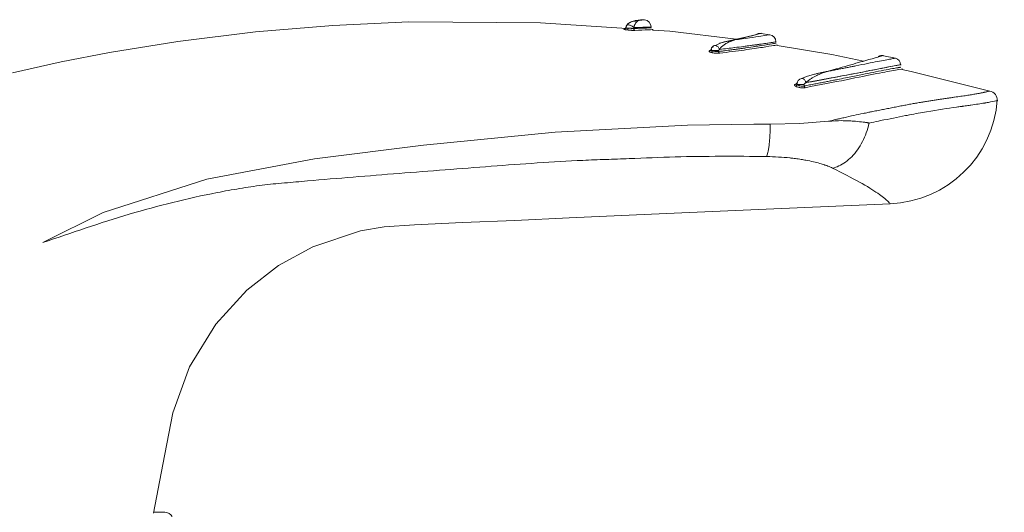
# Model space of a CAD drawing. Header units: millimetres. Extents: x 216.214 to 216.473, y 149.048 to 149.216.
import ezdxf

# ---------------------------------------------------------------- set-up
doc = ezdxf.new("R2010")
doc.units = ezdxf.units.MM
doc.layers.add('SANINDUSA', color=3, linetype='Continuous')

msp = doc.modelspace()

# ---------------------------------------------------------------- linework, layer by layer
at = {"layer": 'SANINDUSA', "linetype": 'Continuous', "lineweight": 15}
for p, q in [((216.2946925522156, 149.1731219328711), (216.2946925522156, 149.1731466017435)), ((216.3023298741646, 149.1727763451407), (216.3018361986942, 149.1728473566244)), ((216.2997538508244, 149.1723673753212), (216.2995117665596, 149.1723126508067)), ((216.2994594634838, 149.1718371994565), (216.2994594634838, 149.171885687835)), ((216.2994594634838, 149.1718371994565), (216.2994594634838, 149.171885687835)), ((216.3093785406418, 149.1714585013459), (216.3087079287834, 149.1715994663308)), ((216.3042577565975, 149.1698991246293), (216.3042577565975, 149.1699893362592)), ((216.3042577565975, 149.1698991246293), (216.3042577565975, 149.1699893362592)), ((216.2683787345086, 149.1459509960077), (216.2677377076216, 149.1459621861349))]:
    msp.add_line(p, q, dxfattribs=at)
at = {"layer": 'SANINDUSA', "linetype": 'Continuous', "lineweight": 15, "flags": 128}
for points in [[(216.2943154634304, 149.1731296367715), (216.2894604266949, 149.1734476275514), (216.2820772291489, 149.1735054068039), (216.2778041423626, 149.1733054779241), (216.2734793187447, 149.1729402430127), (216.2691053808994, 149.1723964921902), (216.2652732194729, 149.1717774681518), (216.2625573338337, 149.1712496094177), (216.2598314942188, 149.1706406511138)], [(216.2948681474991, 149.1735336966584), (216.2948088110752, 149.1735442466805), (216.2945975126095, 149.173525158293)], [(216.2948681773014, 149.1735336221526), (216.2948082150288, 149.173544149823), (216.2945976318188, 149.1735251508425)], [(216.300445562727, 149.1725236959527), (216.2967315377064, 149.1729713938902), (216.2957576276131, 149.1730351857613)], [(216.3015174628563, 149.1727674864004), (216.3009736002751, 149.1726430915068), (216.2998578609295, 149.1723908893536)], [(216.3075851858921, 149.1712927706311), (216.305819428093, 149.171674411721), (216.302749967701, 149.1721813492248)], [(216.3047829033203, 149.1705505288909), (216.3044511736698, 149.1704518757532), (216.3041178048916, 149.1703204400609)], [(216.3146709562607, 149.1696082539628), (216.31027192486, 149.1707120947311), (216.3097387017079, 149.1708273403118)], [(216.2615331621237, 149.1611009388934), (216.2615332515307, 149.1611009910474), (216.2649229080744, 149.1627856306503), (216.270740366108, 149.1646648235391), (216.276786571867, 149.1658014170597), (216.2828908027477, 149.1665813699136), (216.2902923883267, 149.1673126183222), (216.2977186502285, 149.1677056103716), (216.3014319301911, 149.167754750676), (216.3023602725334, 149.1677522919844)], [(216.3023602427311, 149.1677522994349), (216.3040162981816, 149.1677898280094), (216.305634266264, 149.1679155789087)], [(216.2677444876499, 149.1459067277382), (216.2682623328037, 149.1486415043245), (216.268839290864, 149.151539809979), (216.2697730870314, 149.1541164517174), (216.2712357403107, 149.1565200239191), (216.2729855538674, 149.1584373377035), (216.2747580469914, 149.1598099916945), (216.276681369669, 149.1608632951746), (216.2793717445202, 149.161758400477), (216.2806886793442, 149.1619869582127), (216.282390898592, 149.1621070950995), (216.2850893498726, 149.162226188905), (216.288031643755, 149.1623507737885), (216.2910741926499, 149.1624867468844), (216.2965389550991, 149.1627319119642), (216.3025553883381, 149.1629975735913), (216.3090786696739, 149.1632866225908)]]:
    msp.add_lwpolyline(points, dxfattribs=at)
at = {"layer": 'SANINDUSA', "linetype": 'Continuous', "lineweight": 15}
for centre, radius, start, end in [((216.2951462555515, 149.1732237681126), 0.0004002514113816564, 85.01831828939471, 130.0723585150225), ((216.2952698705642, 149.1732130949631), 0.0004000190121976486, 0.002594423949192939, 84.91613535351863), ((216.3017802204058, 149.1724529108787), 0.0004002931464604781, 81.7586944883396, 127.06591949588), ((216.3022698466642, 149.1723808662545), 0.0004000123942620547, 0.001363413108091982, 81.45138471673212), ((216.2993655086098, 149.1718746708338), 0.0003388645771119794, 123.3348777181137, 178.1368990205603), ((216.3086292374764, 149.1712398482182), 0.0003803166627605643, 77.64533154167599, 124.2686326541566), ((216.3092898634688, 149.1710889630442), 0.0003800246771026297, 0.002910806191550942, 76.54744869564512), ((216.3042115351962, 149.1699638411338), 0.0003690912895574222, 104.6826108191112, 176.0391174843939), ((216.31459791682, 149.1691135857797), 0.0005000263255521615, 355.1006633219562, 81.72838649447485), ((216.3088444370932, 149.1695526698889), 0.006270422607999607, 272.1405180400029, 356.1012053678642), ((216.3063442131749, 149.1609535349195), 0.006998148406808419, 89.68325370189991, 95.82254857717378), ((216.2683700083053, 149.1454510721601), 0.000499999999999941, 31.41092456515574, 88.999999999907)]:
    msp.add_arc(centre, radius, start, end, dxfattribs=at)
for points, knots in [([(216.2942547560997, 149.1731713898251), (216.2942527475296, 149.1731623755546), (216.2942475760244, 149.1731391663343), (216.2942229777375, 149.1731134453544), (216.2941909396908, 149.1730972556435), (216.2941692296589, 149.1730970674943), (216.2941583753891, 149.1730969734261)], [0, 0, 0, 0, 0.1976694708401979, 0.5089434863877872, 0.7544886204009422, 1, 1, 1, 1]), ([(216.2942592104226, 149.1731864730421), (216.2942549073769, 149.1731854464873), (216.2942443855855, 149.1731829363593), (216.2942405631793, 149.1731771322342), (216.2942559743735, 149.173168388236), (216.2942997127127, 149.1731583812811), (216.2943512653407, 149.1731509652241), (216.2943816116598, 149.1731465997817)], [0, 0, 0, 0, 0.1161104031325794, 0.283912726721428, 0.5019383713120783, 0.7068173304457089, 0.9999999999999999, 0.9999999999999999, 0.9999999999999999, 0.9999999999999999]), ([(216.2942592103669, 149.1731864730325), (216.2942594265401, 149.1731881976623), (216.2942596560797, 149.1731899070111), (216.2942598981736, 149.1731916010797), (216.2942619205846, 149.1732057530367), (216.2942648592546, 149.1732190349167), (216.2942682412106, 149.1732311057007)], [0.4401471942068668, 0.4401471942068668, 0.4401471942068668, 0.4401471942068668, 0.4999999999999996, 0.4999999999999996, 0.4999999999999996, 1, 1, 1, 1]), ([(216.2942592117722, 149.1731864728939), (216.2942603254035, 149.1731941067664), (216.2942625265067, 149.1732091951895), (216.2942664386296, 149.1732237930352), (216.2942683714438, 149.1732310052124)], [0, 0, 0, 0, 0.5059423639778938, 1, 1, 1, 1]), ([(216.2947000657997, 149.1731787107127), (216.2946725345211, 149.1732133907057), (216.2946282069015, 149.1732479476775), (216.2945259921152, 149.1733011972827), (216.2944684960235, 149.1733196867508), (216.2943667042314, 149.1733320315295), (216.294322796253, 149.1733258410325), (216.2942687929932, 149.1732915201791), (216.2942589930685, 149.1732635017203), (216.2942683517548, 149.1732310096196)], [0, 0, 0, 0, 0.25, 0.25, 0.5, 0.5, 0.75, 0.75, 1, 1, 1, 1]), ([(216.2942683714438, 149.1732310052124), (216.2942725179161, 149.1732432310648), (216.2942811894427, 149.1732687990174), (216.2943009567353, 149.1733041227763), (216.2943256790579, 149.1733384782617), (216.2943557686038, 149.1733713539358), (216.2943907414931, 149.1734026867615), (216.2944303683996, 149.1734322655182), (216.2944743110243, 149.1734599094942), (216.2945222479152, 149.1734854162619), (216.2945737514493, 149.1735086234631), (216.294628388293, 149.1735294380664), (216.2947290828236, 149.1735615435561), (216.2948758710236, 149.1735911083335), (216.2949779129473, 149.1735964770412), (216.2950327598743, 149.1735993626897)], [0, 0, 0, 0, 0.02635070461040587, 0.05510728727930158, 0.08700603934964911, 0.1226016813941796, 0.1623065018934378, 0.2064266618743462, 0.2551911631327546, 0.3087750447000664, 0.3673364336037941, 0.4310055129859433, 0.4998913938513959, 0.7311945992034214, 0.9999999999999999, 0.9999999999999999, 0.9999999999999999, 0.9999999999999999]), ([(216.2943816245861, 149.1731466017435), (216.2943794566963, 149.173132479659), (216.2943751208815, 149.1731042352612), (216.2943609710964, 149.1730720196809), (216.2943453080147, 149.1730522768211), (216.2943352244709, 149.173048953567), (216.2943301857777, 149.1730472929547)], [0, 0, 0, 0, 0.2796986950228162, 0.5594019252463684, 0.7798354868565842, 1, 1, 1, 1]), ([(216.2943816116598, 149.1731465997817), (216.2943972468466, 149.1731464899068), (216.2944270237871, 149.1731462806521), (216.2944727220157, 149.1731446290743), (216.294513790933, 149.1731423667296), (216.2945558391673, 149.1731393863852), (216.2945955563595, 149.1731356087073), (216.2946367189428, 149.1731312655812), (216.2946684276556, 149.1731254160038), (216.2946859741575, 149.173122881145), (216.2946925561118, 149.1731219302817)], [0, 0, 0, 0, 0.1455836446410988, 0.2772615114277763, 0.3950649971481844, 0.4989649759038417, 0.6445210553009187, 0.7570041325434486, 0.9088486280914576, 1, 1, 1, 1]), ([(216.2946925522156, 149.1731219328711), (216.2949558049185, 149.1731330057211), (216.2954823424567, 149.1731551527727), (216.2957544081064, 149.1731721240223), (216.2956693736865, 149.1731672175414), (216.2956691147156, 149.1731672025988)], [0, 0, 0, 0, 0.4992069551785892, 0.9984748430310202, 1, 1, 1, 1]), ([(216.2956691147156, 149.1731672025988), (216.2956258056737, 149.1731643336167), (216.2955388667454, 149.1731585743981), (216.29497535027, 149.1731341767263), (216.2946925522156, 149.1731219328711)], [0, 0, 0, 0, 0.4981547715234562, 1, 1, 1, 1]), ([(216.2946925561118, 149.1731465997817), (216.2946925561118, 149.1731495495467), (216.2946927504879, 149.1731524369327), (216.2946931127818, 149.1731552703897), (216.2946934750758, 149.1731581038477), (216.2946940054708, 149.1731608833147), (216.2946946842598, 149.1731636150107), (216.2946960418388, 149.1731690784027), (216.2946979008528, 149.1731740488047), (216.2947000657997, 149.1731787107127)], [0, 0, 0, 0, 0.2500000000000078, 0.2500000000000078, 0.2500000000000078, 0.5000000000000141, 0.5000000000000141, 0.5000000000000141, 1, 1, 1, 1]), ([(216.2947000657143, 149.1731787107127), (216.2946979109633, 149.1731740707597), (216.2946960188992, 149.1731689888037), (216.2946946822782, 149.1731636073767), (216.2946940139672, 149.1731609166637), (216.2946934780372, 149.1731581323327), (216.2946931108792, 149.1731552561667), (216.2946927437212, 149.1731523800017), (216.2946925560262, 149.1731494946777), (216.2946925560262, 149.1731465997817)], [0, 0, 0, 0, 0.5000000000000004, 0.5000000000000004, 0.5000000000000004, 0.7500000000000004, 0.7500000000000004, 0.7500000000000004, 1, 1, 1, 1]), ([(216.2947000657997, 149.1731787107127), (216.2947013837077, 149.1731865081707), (216.2947027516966, 149.1731935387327), (216.2947041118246, 149.1731999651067), (216.2947054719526, 149.1732063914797), (216.2947068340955, 149.1732122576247), (216.2947081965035, 149.1732177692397), (216.2947109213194, 149.1732287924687), (216.2947136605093, 149.1732384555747), (216.2947163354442, 149.1732471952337), (216.2947190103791, 149.1732559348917), (216.2947216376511, 149.1732637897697), (216.294724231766, 149.1732711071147), (216.2947268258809, 149.1732784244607), (216.2947293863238, 149.1732851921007), (216.2947319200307, 149.1732915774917), (216.2947369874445, 149.1733043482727), (216.2947419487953, 149.1733156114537), (216.2947468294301, 149.1733259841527), (216.2947517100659, 149.1733363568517), (216.2947565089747, 149.1733458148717), (216.2947612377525, 149.1733546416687), (216.2947706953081, 149.1733722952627), (216.2947798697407, 149.1733874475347), (216.2947887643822, 149.1734010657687), (216.2947976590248, 149.1734146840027), (216.2948062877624, 149.1734267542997), (216.294814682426, 149.1734377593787), (216.2948314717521, 149.1734597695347), (216.2948473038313, 149.1734775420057), (216.2948623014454, 149.1734927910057), (216.2948772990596, 149.1735080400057), (216.2948914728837, 149.1735207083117), (216.2949048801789, 149.1735315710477), (216.2949316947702, 149.1735532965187), (216.2949554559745, 149.1735678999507), (216.2949766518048, 149.1735784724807), (216.2949872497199, 149.1735837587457), (216.2949971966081, 149.1735879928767), (216.2950065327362, 149.1735914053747), (216.2950158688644, 149.1735948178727), (216.2950243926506, 149.1735974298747), (216.2950327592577, 149.1735993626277)], [0, 0, 0, 0, 0.007812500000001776, 0.007812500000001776, 0.007812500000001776, 0.01562500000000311, 0.01562500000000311, 0.01562500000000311, 0.03125000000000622, 0.03125000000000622, 0.03125000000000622, 0.04687500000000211, 0.04687500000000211, 0.04687500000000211, 0.062500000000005, 0.062500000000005, 0.062500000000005, 0.09375000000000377, 0.09375000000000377, 0.09375000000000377, 0.1250000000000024, 0.1250000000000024, 0.1250000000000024, 0.1875, 0.1875, 0.1875, 0.2500000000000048, 0.2500000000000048, 0.2500000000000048, 0.3750000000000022, 0.3750000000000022, 0.3750000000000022, 0.5000000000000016, 0.5000000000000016, 0.5000000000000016, 0.750000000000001, 0.750000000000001, 0.750000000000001, 0.8750000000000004, 0.8750000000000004, 0.8750000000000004, 1, 1, 1, 1]), ([(216.2947000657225, 149.1731787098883), (216.2947452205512, 149.1731800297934), (216.294834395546, 149.1731826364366), (216.2949554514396, 149.1731863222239), (216.2950654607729, 149.1731897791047), (216.2951641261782, 149.1731929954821), (216.2952521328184, 149.173195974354), (216.2953299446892, 149.1731987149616), (216.2953981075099, 149.1732012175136), (216.2954571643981, 149.173203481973), (216.2955076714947, 149.1732055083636), (216.2955501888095, 149.1732072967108), (216.2955852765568, 149.1732088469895), (216.2956134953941, 149.1732101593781), (216.2956353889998, 149.1732112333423), (216.2956515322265, 149.1732120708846), (216.2956623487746, 149.1732126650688), (216.2956687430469, 149.1732130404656), (216.2956695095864, 149.1732130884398), (216.2956698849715, 149.1732131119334)], [0, 0, 0, 0, 0.0736229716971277, 0.1453959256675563, 0.2153188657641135, 0.2833917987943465, 0.3496147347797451, 0.4139876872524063, 0.4765106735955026, 0.537183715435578, 0.5960068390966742, 0.6529800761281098, 0.7081034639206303, 0.7613770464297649, 0.8128008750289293, 0.8623750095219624, 0.910099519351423, 0.9559744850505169, 0.9999999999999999, 0.9999999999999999, 0.9999999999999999, 0.9999999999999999]), ([(216.2956698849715, 149.1732131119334), (216.295668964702, 149.173213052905), (216.2956670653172, 149.1732129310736), (216.2956509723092, 149.1732120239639), (216.2956229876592, 149.1732105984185), (216.2955801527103, 149.1732085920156), (216.2955207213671, 149.1732060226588), (216.2954425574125, 149.1732028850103), (216.2953435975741, 149.1731991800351), (216.2952219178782, 149.1731949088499), (216.2950751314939, 149.1731900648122), (216.294903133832, 149.1731846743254), (216.2947686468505, 149.1731807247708), (216.2947000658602, 149.1731787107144)], [0, 0, 0, 0, 0.06888378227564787, 0.1421722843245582, 0.2198657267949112, 0.3019642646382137, 0.3884679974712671, 0.4793769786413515, 0.5746912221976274, 0.6744107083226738, 0.7785353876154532, 0.8870651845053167, 1, 1, 1, 1]), ([(216.2950327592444, 149.173599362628), (216.2950454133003, 149.1735998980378), (216.2950675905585, 149.1736008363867), (216.2951083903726, 149.173602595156), (216.2951716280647, 149.1736053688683), (216.2952709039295, 149.1736098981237), (216.2953053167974, 149.1736115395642), (216.2953053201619, 149.1736115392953), (216.295305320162, 149.1736115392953)], [0, 0, 0, 0, 0.07174738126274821, 0.125743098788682, 0.2515865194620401, 0.5014403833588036, 0.9999834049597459, 1, 1, 1, 1]), ([(216.2941604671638, 149.1730761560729), (216.2941604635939, 149.1730761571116), (216.294144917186, 149.1730806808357), (216.2941249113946, 149.1730894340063), (216.2941472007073, 149.1730944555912), (216.2941583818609, 149.1730969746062)], [0, 0, 0, 0, 0.0001144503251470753, 0.4984199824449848, 1, 1, 1, 1]), ([(216.2943301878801, 149.1730472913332), (216.2943175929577, 149.1730488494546), (216.2942924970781, 149.1730519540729), (216.2942583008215, 149.1730568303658), (216.2942224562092, 149.1730625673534), (216.2941870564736, 149.1730691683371), (216.2941693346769, 149.1730738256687), (216.2941604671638, 149.1730761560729)], [0, 0, 0, 0, 0.1672407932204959, 0.3332338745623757, 0.500488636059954, 0.7500578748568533, 1, 1, 1, 1]), ([(216.2947649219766, 149.1730226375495), (216.2947519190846, 149.1730222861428), (216.2947263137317, 149.173021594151), (216.2946785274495, 149.1730220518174), (216.2946249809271, 149.1730237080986), (216.294548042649, 149.1730275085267), (216.2944440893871, 149.1730346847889), (216.2943682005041, 149.1730430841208), (216.2943301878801, 149.1730472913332)], [0, 0, 0, 0, 0.1271477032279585, 0.250379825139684, 0.3737607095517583, 0.5013543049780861, 0.7502291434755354, 1, 1, 1, 1]), ([(216.2946925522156, 149.1731219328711), (216.2946940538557, 149.1731083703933), (216.2946970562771, 149.1730812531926), (216.2947159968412, 149.1730497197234), (216.2947395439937, 149.1730294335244), (216.2947564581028, 149.1730249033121), (216.2947649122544, 149.1730226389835)], [0, 0, 0, 0, 0.2797550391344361, 0.5593501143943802, 0.7797506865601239, 1, 1, 1, 1]), ([(216.2957597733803, 149.1730676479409), (216.2957600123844, 149.1730676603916), (216.2958451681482, 149.1730720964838), (216.2955698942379, 149.173055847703), (216.2950332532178, 149.1730337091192), (216.2947649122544, 149.1730226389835)], [0, 0, 0, 0, 0.00140519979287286, 0.5006645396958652, 1, 1, 1, 1]), ([(216.3003688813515, 149.1724842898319), (216.3007664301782, 149.1725801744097), (216.3015638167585, 149.1727724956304), (216.3019596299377, 149.1728811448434), (216.3018368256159, 149.1728488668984), (216.3018364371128, 149.1728487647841)], [0, 0, 0, 0, 0.4977725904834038, 0.9984111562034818, 1, 1, 1, 1]), ([(216.3023292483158, 149.1727764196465), (216.3022419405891, 149.1727602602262), (216.302067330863, 149.1727279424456), (216.3009350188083, 149.1725655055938), (216.3003688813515, 149.1724842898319)], [0, 0, 0, 0, 0.5000164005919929, 1, 1, 1, 1]), ([(216.299512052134, 149.1719567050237), (216.2994951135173, 149.1720062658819), (216.2994641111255, 149.1720556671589), (216.2993868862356, 149.1721335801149), (216.2993409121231, 149.1721618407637), (216.2992533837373, 149.172185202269), (216.2992121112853, 149.1721802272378), (216.2991517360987, 149.1721390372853), (216.29913282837, 149.1721029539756), (216.2991291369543, 149.1720588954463)], [0, 0, 0, 0, 0.25, 0.25, 0.5, 0.5, 0.75, 0.75, 1, 1, 1, 1]), ([(216.2993278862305, 149.1721963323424), (216.2994819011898, 149.1722696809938), (216.2996803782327, 149.1723642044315), (216.2998530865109, 149.1723910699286), (216.2998917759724, 149.1723970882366)], [0, 0, 0, 0, 0.7759837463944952, 0.9999999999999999, 0.9999999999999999, 0.9999999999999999, 0.9999999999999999]), ([(216.2994594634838, 149.1718371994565), (216.2997482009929, 149.1718731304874), (216.3002396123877, 149.1719342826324), (216.3008784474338, 149.172024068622), (216.301399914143, 149.1721001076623), (216.3020157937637, 149.1721952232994), (216.302540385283, 149.1722810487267), (216.3026189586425, 149.1722952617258), (216.3026556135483, 149.1723018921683)], [0, 0, 0, 0, 0.1494313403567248, 0.2543218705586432, 0.3873123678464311, 0.5091523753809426, 0.7710168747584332, 1, 1, 1, 1]), ([(216.3010634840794, 149.1720517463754), (216.3008872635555, 149.1720259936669), (216.3004285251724, 149.1719589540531), (216.2998288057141, 149.1718836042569), (216.2994594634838, 149.1718371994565)], [0, 0, 0, 0, 0.3841416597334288, 1, 1, 1, 1]), ([(216.3003688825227, 149.1724842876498), (216.300337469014, 149.1724750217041), (216.3002746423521, 149.1724564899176), (216.3001730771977, 149.1724201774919), (216.3000705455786, 149.1723778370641), (216.2999691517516, 149.1723300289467), (216.299876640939, 149.172280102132), (216.2997916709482, 149.1722278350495), (216.2997156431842, 149.172174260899), (216.2996492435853, 149.1721204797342), (216.2995933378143, 149.1720664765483), (216.2995476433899, 149.1720150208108), (216.2995229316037, 149.1719745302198), (216.299512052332, 149.1719567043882)], [0, 0, 0, 0, 0.1250144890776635, 0.2500275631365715, 0.3842471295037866, 0.5000545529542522, 0.606021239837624, 0.7003292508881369, 0.7829631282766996, 0.8539684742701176, 0.9135005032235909, 0.9619189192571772, 1, 1, 1, 1]), ([(216.2995120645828, 149.1719567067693), (216.2998040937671, 149.171989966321), (216.3002888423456, 149.1720451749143), (216.3009169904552, 149.1721267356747), (216.3014220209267, 149.1721944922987), (216.3020353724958, 149.1722828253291), (216.3024993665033, 149.1723490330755), (216.3027414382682, 149.172398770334), (216.3026698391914, 149.1723808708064), (216.3026698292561, 149.1723808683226)], [0, 0, 0, 0, 0.1508744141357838, 0.2504412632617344, 0.3808969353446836, 0.5000490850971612, 0.7577734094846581, 0.9999663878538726, 1, 1, 1, 1]), ([(216.3026698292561, 149.1723808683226), (216.3026535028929, 149.1723780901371), (216.3026201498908, 149.1723724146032), (216.3023426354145, 149.1723286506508), (216.3019687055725, 149.172273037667), (216.3015799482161, 149.1722171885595), (216.3012491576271, 149.1721711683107), (216.3008449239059, 149.1721173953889), (216.3002867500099, 149.1720449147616), (216.2998033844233, 149.1719898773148), (216.2995120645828, 149.1719567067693)], [0, 0, 0, 0, 0.1596437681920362, 0.3261350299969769, 0.4995438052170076, 0.57808666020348, 0.6617138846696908, 0.7504231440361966, 0.8495824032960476, 0.9999999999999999, 0.9999999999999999, 0.9999999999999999, 0.9999999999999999]), ([(216.3027391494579, 149.1722029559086), (216.3026999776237, 149.1721960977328), (216.3026188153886, 149.1721818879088), (216.3019697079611, 149.1720767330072), (216.3009703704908, 149.1719241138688), (216.3000043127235, 149.1718013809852), (216.299521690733, 149.1717400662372)], [0, 0, 0, 0, 0.236834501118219, 0.4907101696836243, 0.7455695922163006, 1, 1, 1, 1]), ([(216.3026556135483, 149.1723018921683), (216.3026606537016, 149.1723027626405), (216.3027360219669, 149.1723157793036), (216.3024966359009, 149.1722737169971), (216.302066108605, 149.1722023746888), (216.3016018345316, 149.172132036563), (216.3014750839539, 149.1721128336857)], [0, 0, 0, 0, 0.02831063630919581, 0.4233449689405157, 0.8425685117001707, 1, 1, 1, 1]), ([(216.3027539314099, 149.1722054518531), (216.3027541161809, 149.1722054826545), (216.3027596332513, 149.1722064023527), (216.3027492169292, 149.1722046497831), (216.3027391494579, 149.1722029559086)], [0, 0, 0, 0, 0.0334907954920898, 1, 1, 1, 1]), ([(216.2989236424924, 149.171847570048), (216.2989224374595, 149.1718520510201), (216.2989200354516, 149.1718609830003), (216.2989306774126, 149.1718727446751), (216.2989513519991, 149.1718831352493), (216.2989733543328, 149.1718884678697), (216.2989846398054, 149.1718912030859)], [0, 0, 0, 0, 0.244900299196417, 0.4881629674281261, 0.737467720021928, 1, 1, 1, 1]), ([(216.299036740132, 149.171788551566), (216.2990213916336, 149.1717934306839), (216.2989912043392, 149.1718030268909), (216.2989573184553, 149.1718181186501), (216.2989339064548, 149.1718331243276), (216.2989259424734, 149.1718428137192), (216.2989236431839, 149.1718475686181), (216.2989236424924, 149.171847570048)], [0, 0, 0, 0, 0.2539682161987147, 0.4995024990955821, 0.7452651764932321, 0.9999233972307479, 1, 1, 1, 1]), ([(216.2990439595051, 149.1719046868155), (216.299042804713, 149.1719033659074), (216.2990349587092, 149.1718943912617), (216.2990134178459, 149.1718885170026), (216.2989942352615, 149.1718903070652), (216.2989846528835, 149.1718912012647)], [0, 0, 0, 0, 0.07950491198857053, 0.5401802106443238, 1, 1, 1, 1]), ([(216.2990791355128, 149.1719684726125), (216.2990718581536, 149.1719659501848), (216.2990551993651, 149.1719601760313), (216.2990330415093, 149.1719467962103), (216.2990264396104, 149.1719299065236), (216.2990497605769, 149.1719108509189), (216.2990827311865, 149.1718943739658), (216.2991045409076, 149.1718880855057), (216.2991128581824, 149.1718856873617)], [0, 0, 0, 0, 0.1136490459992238, 0.2601569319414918, 0.5074005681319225, 0.7531735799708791, 0.9058711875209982, 1, 1, 1, 1]), ([(216.2995216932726, 149.1717400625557), (216.29951101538, 149.1717389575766), (216.2994897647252, 149.1717367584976), (216.2994528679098, 149.1717351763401), (216.2993870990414, 149.1717347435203), (216.2992825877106, 149.1717407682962), (216.2991703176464, 149.1717569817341), (216.299089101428, 149.1717739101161), (216.2990542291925, 149.1717836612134), (216.299036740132, 149.171788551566)], [0, 0, 0, 0, 0.08408487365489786, 0.1673418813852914, 0.2512743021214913, 0.500346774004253, 0.7495748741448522, 0.8744072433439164, 1, 1, 1, 1]), ([(216.2990367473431, 149.1717885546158), (216.2990461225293, 149.171791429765), (216.2990648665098, 149.1717971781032), (216.2990887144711, 149.1718230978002), (216.2991053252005, 149.1718539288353), (216.2991103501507, 149.1718751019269), (216.2991128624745, 149.171885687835)], [0, 0, 0, 0, 0.2797429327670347, 0.5592951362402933, 0.779660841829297, 1, 1, 1, 1]), ([(216.2991128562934, 149.1718856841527), (216.2991267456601, 149.1718803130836), (216.2991535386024, 149.1718699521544), (216.2991993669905, 149.1718570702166), (216.2992444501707, 149.1718468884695), (216.2993058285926, 149.1718364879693), (216.2993857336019, 149.1718297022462), (216.2994348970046, 149.1718347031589), (216.2994594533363, 149.1718372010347)], [0, 0, 0, 0, 0.1408276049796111, 0.2716600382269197, 0.3926806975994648, 0.5041229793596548, 0.7523173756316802, 1, 1, 1, 1]), ([(216.2994594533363, 149.1718856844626), (216.2994159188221, 149.1718856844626), (216.29935382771, 149.1718856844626), (216.2992261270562, 149.1718856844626), (216.2991612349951, 149.1718856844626), (216.2991128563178, 149.1718856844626)], [0, 0, 0, 0, 0.5, 0.5, 1, 1, 1, 1]), ([(216.299512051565, 149.1719567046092), (216.299504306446, 149.1719507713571), (216.2994904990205, 149.171940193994), (216.2994739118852, 149.1719222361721), (216.2994622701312, 149.1719048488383), (216.2994603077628, 149.1718914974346), (216.2994594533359, 149.1718856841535)], [0, 0, 0, 0, 0.3535863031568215, 0.6303475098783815, 0.8390510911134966, 1, 1, 1, 1]), ([(216.2994594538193, 149.1718856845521), (216.2994599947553, 149.1718902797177), (216.2994611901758, 149.1719004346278), (216.29946856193, 149.1719144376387), (216.2994793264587, 149.1719285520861), (216.2994942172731, 149.1719430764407), (216.2995057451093, 149.1719518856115), (216.2995120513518, 149.1719567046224)], [0, 0, 0, 0, 0.1266117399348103, 0.2798007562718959, 0.4725440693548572, 0.7114579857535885, 1, 1, 1, 1]), ([(216.2994594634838, 149.1718371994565), (216.2994611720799, 149.171824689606), (216.2994645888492, 149.1717996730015), (216.2994808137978, 149.171769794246), (216.2995004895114, 149.1717492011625), (216.2995146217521, 149.171743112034), (216.299521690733, 149.1717400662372)], [0, 0, 0, 0, 0.2796975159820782, 0.5593258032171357, 0.779573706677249, 0.9999999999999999, 0.9999999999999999, 0.9999999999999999, 0.9999999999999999]), ([(216.3055108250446, 149.1707081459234), (216.3059921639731, 149.1708423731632), (216.3069569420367, 149.171111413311), (216.3079396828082, 149.171394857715), (216.3085892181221, 149.171577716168), (216.3086694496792, 149.1715999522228), (216.3087094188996, 149.1716110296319)], [0, 0, 0, 0, 0.2492138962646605, 0.4995151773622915, 0.7506718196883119, 0.9999999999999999, 0.9999999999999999, 0.9999999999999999, 0.9999999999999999]), ([(216.3042577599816, 149.1698991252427), (216.3043606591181, 149.1699188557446), (216.3045643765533, 149.1699579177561), (216.3048576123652, 149.1700145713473), (216.3051381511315, 149.1700690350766), (216.3054056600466, 149.1701212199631), (216.3056606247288, 149.1701711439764), (216.3059033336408, 149.1702188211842), (216.3063645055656, 149.1703094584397), (216.3069881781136, 149.1704336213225), (216.3076919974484, 149.1705763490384), (216.3083330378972, 149.1707067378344), (216.3088951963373, 149.1708160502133), (216.309248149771, 149.1708797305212), (216.3094402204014, 149.1709123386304), (216.3095404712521, 149.1709289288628), (216.3096136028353, 149.1709406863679), (216.3096607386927, 149.1709480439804), (216.3096668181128, 149.1709489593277), (216.3096698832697, 149.1709494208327)], [0, 0, 0, 0, 0.03042751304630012, 0.06023971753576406, 0.08943679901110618, 0.1180189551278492, 0.1459863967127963, 0.1733393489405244, 0.200078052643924, 0.3062749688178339, 0.4063322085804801, 0.5002652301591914, 0.6238941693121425, 0.7493191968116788, 0.7977422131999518, 0.8470195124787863, 0.8971534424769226, 0.9481462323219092, 1, 1, 1, 1]), ([(216.3043718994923, 149.170086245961), (216.3049231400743, 149.1701881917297), (216.3060015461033, 149.1703876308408), (216.3072969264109, 149.1706343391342), (216.3085233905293, 149.1708768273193), (216.309379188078, 149.1710404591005), (216.3097862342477, 149.1711094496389), (216.3096693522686, 149.1710888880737), (216.3096690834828, 149.1710888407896)], [0, 0, 0, 0, 0.171628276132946, 0.3357607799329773, 0.4997011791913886, 0.749750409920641, 0.9994245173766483, 0.9999999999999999, 0.9999999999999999, 0.9999999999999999, 0.9999999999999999]), ([(216.3096690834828, 149.1710888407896), (216.3096022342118, 149.1710778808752), (216.3094687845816, 149.1710560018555), (216.3083868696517, 149.1708507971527), (216.3067470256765, 149.1705261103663), (216.3051688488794, 149.1702338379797), (216.3043718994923, 149.170086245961)], [0, 0, 0, 0, 0.2502203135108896, 0.4995089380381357, 0.7472614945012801, 0.9999999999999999, 0.9999999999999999, 0.9999999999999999, 0.9999999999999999]), ([(216.3055108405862, 149.1707081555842), (216.3055983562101, 149.1707249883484), (216.305773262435, 149.1707586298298), (216.3060252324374, 149.1708072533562), (216.3062693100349, 149.1708545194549), (216.3065048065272, 149.17090033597), (216.3067319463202, 149.1709447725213), (216.3069506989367, 149.1709878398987), (216.307334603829, 149.171063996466), (216.3078417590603, 149.1711663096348), (216.3083933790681, 149.1712769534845), (216.3088303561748, 149.171360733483), (216.3091451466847, 149.1714183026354), (216.3093369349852, 149.1714511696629), (216.3093782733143, 149.1714585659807), (216.3093782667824, 149.1714585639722), (216.3093782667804, 149.1714585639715)], [0, 0, 0, 0, 0.03575121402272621, 0.07145135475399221, 0.1071250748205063, 0.1427966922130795, 0.1784901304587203, 0.214228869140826, 0.2500367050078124, 0.3745278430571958, 0.5000133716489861, 0.6247190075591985, 0.7499862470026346, 0.8754165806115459, 0.9999610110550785, 1, 1, 1, 1]), ([(216.3097441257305, 149.1708524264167), (216.3097444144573, 149.1708524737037), (216.3098636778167, 149.1708720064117), (216.309451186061, 149.1708089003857), (216.3084479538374, 149.1706206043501), (216.3067334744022, 149.1702685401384), (216.3051221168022, 149.1699588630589), (216.3043174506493, 149.1698042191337)], [0, 0, 0, 0, 0.0006079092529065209, 0.2511069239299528, 0.5000193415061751, 0.7503238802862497, 0.9999999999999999, 0.9999999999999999, 0.9999999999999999, 0.9999999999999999]), ([(216.3043719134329, 149.1700862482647), (216.3043821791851, 149.1700982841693), (216.3044023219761, 149.1701219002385), (216.3044329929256, 149.1701517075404), (216.3044630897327, 149.1701785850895), (216.3044928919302, 149.1702030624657), (216.3045382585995, 149.1702376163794), (216.3045987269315, 149.1702801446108), (216.3046732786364, 149.1703292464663), (216.3047469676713, 149.1703740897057), (216.3048455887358, 149.1704278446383), (216.3049659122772, 149.1704895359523), (216.3051065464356, 149.1705550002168), (216.3052454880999, 149.170612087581), (216.3053574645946, 149.1706550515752), (216.3054346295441, 149.1706824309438), (216.3054728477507, 149.1706955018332), (216.3054918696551, 149.1707018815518), (216.3055013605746, 149.1707050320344), (216.305506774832, 149.1707068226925), (216.3055094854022, 149.1707077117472), (216.3055108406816, 149.1707081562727)], [0, 0, 0, 0, 0.02630686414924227, 0.0516176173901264, 0.07639514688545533, 0.1008401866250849, 0.125051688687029, 0.1877818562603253, 0.2500366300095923, 0.3126792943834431, 0.375037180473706, 0.5000275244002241, 0.6252414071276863, 0.7500107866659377, 0.875008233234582, 0.937506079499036, 0.968753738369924, 0.984377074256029, 0.9921885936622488, 0.9960943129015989, 1, 1, 1, 1]), ([(216.3037631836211, 149.1698944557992), (216.3037553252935, 149.1699001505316), (216.3037397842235, 149.1699114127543), (216.3037260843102, 149.1699282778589), (216.3037202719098, 149.1699446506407), (216.3037234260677, 149.169964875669), (216.3037467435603, 149.1699881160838), (216.3037864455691, 149.1700009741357), (216.3038072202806, 149.1700077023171)], [0, 0, 0, 0, 0.1262728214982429, 0.2497242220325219, 0.3733400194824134, 0.5001050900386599, 0.7384219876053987, 1, 1, 1, 1]), ([(216.3038616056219, 149.1699893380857), (216.3038576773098, 149.1699651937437), (216.3038449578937, 149.1699411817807), (216.3038268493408, 149.1699237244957), (216.3038087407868, 149.1699062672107), (216.303785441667, 149.1698955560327), (216.3037631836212, 149.1698944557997)], [0, 0, 0, 0, 0.5, 0.5, 0.5, 1, 1, 1, 1]), ([(216.3043174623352, 149.169804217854), (216.3043040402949, 149.1698020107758), (216.3042774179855, 149.1697976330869), (216.3042302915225, 149.1697944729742), (216.3041712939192, 149.1697939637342), (216.30409889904, 149.1697980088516), (216.3040167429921, 149.1698088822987), (216.3039377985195, 149.1698249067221), (216.3038673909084, 149.1698453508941), (216.3038062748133, 149.1698688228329), (216.3037775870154, 149.1698858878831), (216.3037631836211, 149.1698944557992)], [0, 0, 0, 0, 0.08417933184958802, 0.1669677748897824, 0.2506946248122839, 0.3752028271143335, 0.5007644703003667, 0.6247061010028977, 0.7502793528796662, 0.8746217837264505, 1, 1, 1, 1]), ([(216.3038433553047, 149.1700071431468), (216.3038407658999, 149.1700061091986), (216.3038295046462, 149.1700016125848), (216.3038169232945, 149.1700050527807), (216.30380723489, 149.1700077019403)], [0, 0, 0, 0, 0.2299393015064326, 1, 1, 1, 1]), ([(216.3038988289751, 149.1700802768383), (216.3038915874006, 149.1700775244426), (216.3038760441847, 149.1700716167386), (216.3038573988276, 149.1700610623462), (216.3038424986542, 149.1700512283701), (216.3038317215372, 149.1700368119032), (216.3038300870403, 149.1700171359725), (216.3038499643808, 149.1699996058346), (216.3038616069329, 149.1699893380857)], [0, 0, 0, 0, 0.1167076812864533, 0.2504997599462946, 0.3587121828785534, 0.5009375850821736, 0.7076892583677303, 1, 1, 1, 1]), ([(216.3038616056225, 149.1699893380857), (216.3038712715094, 149.1699813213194), (216.3038897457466, 149.1699659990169), (216.3039264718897, 149.1699456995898), (216.3039645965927, 149.1699287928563), (216.3040025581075, 149.1699152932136), (216.3040651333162, 149.1698978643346), (216.3041627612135, 149.1698842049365), (216.3042262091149, 149.1698941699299), (216.3042577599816, 149.1698991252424)], [0, 0, 0, 0, 0.1218410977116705, 0.2328727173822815, 0.3331937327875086, 0.422941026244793, 0.5023088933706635, 0.7525121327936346, 0.9999999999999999, 0.9999999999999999, 0.9999999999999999, 0.9999999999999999]), ([(216.3038616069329, 149.1699893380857), (216.3038756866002, 149.1699893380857), (216.3038940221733, 149.1699893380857), (216.3039155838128, 149.1699893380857), (216.3039393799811, 149.1699893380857), (216.3039670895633, 149.1699893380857), (216.3039967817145, 149.1699893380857), (216.3040264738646, 149.1699893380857), (216.3040581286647, 149.1699893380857), (216.3040895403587, 149.1699893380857), (216.3041209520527, 149.1699893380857), (216.3041520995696, 149.1699893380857), (216.3041808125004, 149.1699893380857), (216.3042095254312, 149.1699893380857), (216.3042357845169, 149.1699893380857), (216.3042577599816, 149.1699893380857)], [0, 0, 0, 0, 0.113262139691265, 0.113262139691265, 0.113262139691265, 0.238262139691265, 0.238262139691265, 0.238262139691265, 0.363262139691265, 0.363262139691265, 0.363262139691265, 0.488262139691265, 0.488262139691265, 0.488262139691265, 0.613262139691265, 0.613262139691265, 0.613262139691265, 0.613262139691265]), ([(216.3043718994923, 149.170086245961), (216.3043638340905, 149.1701112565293), (216.3043477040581, 149.1701612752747), (216.304302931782, 149.1702285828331), (216.3042480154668, 149.1702820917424), (216.3041878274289, 149.1703137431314), (216.3041419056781, 149.1703257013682), (216.3041209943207, 149.1703194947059), (216.3041174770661, 149.1703184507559)], [0, 0, 0, 0, 0.1922443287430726, 0.3844702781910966, 0.5766527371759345, 0.7689423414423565, 0.9611364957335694, 1, 1, 1, 1]), ([(216.3042577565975, 149.1698991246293), (216.3042597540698, 149.1698872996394), (216.3042637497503, 149.1698636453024), (216.3042792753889, 149.1698349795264), (216.3042977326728, 149.1698145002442), (216.304310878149, 149.1698076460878), (216.3043174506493, 149.1698042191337)], [0, 0, 0, 0, 0.2797828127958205, 0.5596687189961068, 0.779842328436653, 1, 1, 1, 1]), ([(216.3042577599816, 149.1699893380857), (216.3042577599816, 149.1699903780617), (216.3042578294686, 149.1699913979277), (216.3042579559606, 149.1699924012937), (216.3042580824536, 149.1699934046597), (216.3042582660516, 149.1699943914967), (216.3042584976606, 149.1699953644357), (216.3042587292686, 149.1699963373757), (216.3042590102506, 149.1699972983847), (216.3042593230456, 149.1699982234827), (216.3042596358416, 149.1699991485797), (216.3042599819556, 149.1700000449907), (216.3042603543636, 149.1700009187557), (216.3042610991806, 149.1700026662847), (216.3042619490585, 149.1700043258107), (216.3042628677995, 149.1700059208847), (216.3042637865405, 149.1700075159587), (216.3042647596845, 149.1700090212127), (216.3042657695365, 149.1700104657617), (216.3042677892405, 149.1700133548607), (216.3042699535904, 149.1700160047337), (216.3042721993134, 149.1700185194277), (216.3042744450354, 149.1700210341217), (216.3042767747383, 149.1700234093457), (216.3042791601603, 149.1700256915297), (216.3042839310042, 149.1700302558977), (216.3042888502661, 149.1700343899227), (216.3042938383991, 149.1700382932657), (216.304298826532, 149.1700421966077), (216.3043038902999, 149.1700458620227), (216.3043090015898, 149.1700493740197), (216.3043192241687, 149.1700563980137), (216.3043296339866, 149.1700628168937), (216.3043401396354, 149.1700689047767), (216.3043506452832, 149.1700749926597), (216.3043612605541, 149.1700807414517), (216.3043719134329, 149.1700862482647)], [0, 0, 0, 0, 0.01562499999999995, 0.01562499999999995, 0.01562499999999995, 0.03124999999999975, 0.03124999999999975, 0.03124999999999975, 0.04687499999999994, 0.04687499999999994, 0.04687499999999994, 0.06249999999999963, 0.06249999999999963, 0.06249999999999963, 0.09374999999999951, 0.09374999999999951, 0.09374999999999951, 0.1249999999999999, 0.1249999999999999, 0.1249999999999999, 0.1874999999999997, 0.1874999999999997, 0.1874999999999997, 0.2499999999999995, 0.2499999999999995, 0.2499999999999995, 0.3749999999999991, 0.3749999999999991, 0.3749999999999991, 0.4999999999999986, 0.4999999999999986, 0.4999999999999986, 0.7499999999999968, 0.7499999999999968, 0.7499999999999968, 1, 1, 1, 1]), ([(216.3042577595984, 149.1699893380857), (216.3042584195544, 149.1699932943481), (216.3042599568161, 149.1700025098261), (216.3042682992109, 149.1700146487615), (216.3042801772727, 149.1700275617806), (216.3042967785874, 149.1700412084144), (216.3043177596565, 149.170055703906), (216.3043432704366, 149.1700710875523), (216.3043619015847, 149.170080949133), (216.3043719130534, 149.1700862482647)], [0, 0, 0, 0, 0.06137306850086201, 0.1429587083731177, 0.2517802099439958, 0.3907922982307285, 0.5613881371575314, 0.764311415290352, 1, 1, 1, 1]), ([(216.3123230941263, 149.1692145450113), (216.3123880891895, 149.1692237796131), (216.3125182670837, 149.169242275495), (216.3127035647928, 149.1692684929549), (216.3128818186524, 149.1692938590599), (216.313052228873, 149.169318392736), (216.3132148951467, 149.1693422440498), (216.3133697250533, 149.1693654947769), (216.3135164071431, 149.1693881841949), (216.3136556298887, 149.1694103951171), (216.3137411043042, 149.1694246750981), (216.3137839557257, 149.16943183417)], [0, 0, 0, 0, 0.1094375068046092, 0.2191911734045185, 0.3293080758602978, 0.439832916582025, 0.5508081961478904, 0.66227443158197, 0.7742704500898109, 0.8868335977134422, 1, 1, 1, 1]), ([(216.3137839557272, 149.1694318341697), (216.3138222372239, 149.1694383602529), (216.3138990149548, 149.169451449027), (216.313968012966, 149.1694638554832), (216.3140026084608, 149.169470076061)], [0, 0, 0, 0, 0.4986015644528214, 1, 1, 1, 1]), ([(216.3092281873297, 149.1686863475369), (216.3093313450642, 149.1687067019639), (216.3095371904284, 149.1687473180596), (216.3097358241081, 149.1687855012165), (216.3098349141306, 149.168804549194)], [0, 0, 0, 0, 0.5011418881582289, 1, 1, 1, 1]), ([(216.3098349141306, 149.168804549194), (216.3099279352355, 149.168822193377), (216.3101136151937, 149.1688574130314), (216.310383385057, 149.1689069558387), (216.3105571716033, 149.1689375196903), (216.3106439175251, 149.1689527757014)], [0, 0, 0, 0, 0.3345780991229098, 0.6678532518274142, 1, 1, 1, 1]), ([(216.3106439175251, 149.1689527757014), (216.3106899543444, 149.1689607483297), (216.3107820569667, 149.1689766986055), (216.3108720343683, 149.1689918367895), (216.3109170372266, 149.1689994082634)], [0, 0, 0, 0, 0.4998426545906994, 1, 1, 1, 1]), ([(216.311008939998, 149.1690146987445), (216.3110909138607, 149.1690281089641), (216.3112547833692, 149.1690549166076), (216.311490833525, 149.1690918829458), (216.3117193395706, 149.1691266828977), (216.3119403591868, 149.1691594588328), (216.312080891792, 149.1691797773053), (216.312151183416, 149.1691899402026)], [0, 0, 0, 0, 0.2001541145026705, 0.4001172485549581, 0.6000054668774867, 0.7999306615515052, 1, 1, 1, 1]), ([(216.312151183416, 149.1691899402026), (216.3121801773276, 149.1691941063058), (216.3122382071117, 149.1692024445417), (216.3122947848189, 149.1692105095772), (216.312323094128, 149.1692145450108)], [0, 0, 0, 0, 0.4996384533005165, 1, 1, 1, 1]), ([(216.3130886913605, 149.1687502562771), (216.3130940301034, 149.1687509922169), (216.3131047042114, 149.1687524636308), (216.3131153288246, 149.1687539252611), (216.3131206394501, 149.168754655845)], [0, 0, 0, 0, 0.5001582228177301, 1, 1, 1, 1]), ([(216.3131206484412, 149.1687546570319), (216.3131336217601, 149.1687564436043), (216.3131465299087, 149.1687582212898), (216.3131593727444, 149.1687599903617), (216.3131691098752, 149.1687613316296), (216.3131788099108, 149.1687626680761), (216.3131884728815, 149.1687639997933)], [0.2790527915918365, 0.2790527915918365, 0.2790527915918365, 0.2790527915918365, 0.2812499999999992, 0.2812499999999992, 0.2812499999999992, 0.2829158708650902, 0.2829158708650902, 0.2829158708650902, 0.2829158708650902]), ([(216.3144395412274, 149.1689498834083), (216.3144459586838, 149.1689509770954), (216.3144587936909, 149.1689531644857), (216.3144713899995, 149.168955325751), (216.3144776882, 149.1689564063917)], [0, 0, 0, 0, 0.4999963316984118, 1, 1, 1, 1]), ([(216.3145960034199, 149.1689771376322), (216.3149207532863, 149.1690411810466), (216.3152513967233, 149.1691063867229), (216.3150907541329, 149.1690744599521), (216.3150878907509, 149.1690738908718)], [0, 0, 0, 0, 0.9821754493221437, 1, 1, 1, 1]), ([(216.3064869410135, 149.1681194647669), (216.3066745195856, 149.1681614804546), (216.3070365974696, 149.168242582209), (216.3073918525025, 149.1683169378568), (216.3075630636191, 149.1683527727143)], [0, 0, 0, 0, 0.5180613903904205, 1, 1, 1, 1]), ([(216.3080383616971, 149.1684492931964), (216.308141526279, 149.1684698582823), (216.3083474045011, 149.1685108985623), (216.3086480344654, 149.1685709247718), (216.3089423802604, 149.1686296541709), (216.30913302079, 149.1686674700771), (216.3092281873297, 149.1686863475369)], [0, 0, 0, 0, 0.2514990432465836, 0.5018987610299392, 0.7513510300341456, 1, 1, 1, 1]), ([(216.3023602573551, 149.167752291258), (216.3023600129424, 149.1677327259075), (216.3023597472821, 149.1677131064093), (216.3023594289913, 149.1676933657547), (216.3023590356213, 149.1676689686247), (216.3023585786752, 149.1676444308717), (216.3023580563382, 149.1676197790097), (216.3023570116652, 149.1675704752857), (216.3023557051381, 149.1675207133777), (216.302354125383, 149.1674707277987), (216.3023509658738, 149.1673707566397), (216.3023467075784, 149.1672698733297), (216.302341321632, 149.1671702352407), (216.3023359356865, 149.1670705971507), (216.3023294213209, 149.1669722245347), (216.3023218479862, 149.1668774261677), (216.3023142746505, 149.1667826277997), (216.3023056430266, 149.1666914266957), (216.3022961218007, 149.1666059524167), (216.3022866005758, 149.1665204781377), (216.3022761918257, 149.1664407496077), (216.3022651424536, 149.1663683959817), (216.3022540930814, 149.1662960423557), (216.3022424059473, 149.1662310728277), (216.302230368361, 149.1661744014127), (216.3022183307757, 149.1661177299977), (216.3022059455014, 149.1660693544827), (216.3021934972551, 149.1660294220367), (216.3021810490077, 149.1659894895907), (216.3021685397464, 149.1659579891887), (216.302156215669, 149.1659344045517)], [0, 0, 0, 0, 0.02528557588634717, 0.02528557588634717, 0.02528557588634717, 0.05653557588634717, 0.05653557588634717, 0.05653557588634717, 0.1190355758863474, 0.1190355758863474, 0.1190355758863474, 0.2440355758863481, 0.2440355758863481, 0.2440355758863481, 0.3690355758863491, 0.3690355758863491, 0.3690355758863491, 0.4940355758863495, 0.4940355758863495, 0.4940355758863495, 0.6190355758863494, 0.6190355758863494, 0.6190355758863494, 0.7440355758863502, 0.7440355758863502, 0.7440355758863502, 0.8690355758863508, 0.8690355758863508, 0.8690355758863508, 0.9940355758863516, 0.9940355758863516, 0.9940355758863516, 0.9940355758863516]), ([(216.3058546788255, 149.1652844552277), (216.3059711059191, 149.1653102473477), (216.3060911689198, 149.1653501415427), (216.3062124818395, 149.1654056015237), (216.3063337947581, 149.1654610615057), (216.3064563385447, 149.1655321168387), (216.3065771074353, 149.1656189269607), (216.3066978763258, 149.1657057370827), (216.3068168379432, 149.1658083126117), (216.3069307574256, 149.1659251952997), (216.3070446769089, 149.1660420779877), (216.3071535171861, 149.1661732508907), (216.3072543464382, 149.1663156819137), (216.3073551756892, 149.1664581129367), (216.3074479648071, 149.1666117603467), (216.3075305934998, 149.1667724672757), (216.3076132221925, 149.1669331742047), (216.307685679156, 149.1671008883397), (216.3077469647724, 149.1672710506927), (216.3078082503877, 149.1674412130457), (216.3078583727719, 149.1676137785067), (216.3078974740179, 149.1677845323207), (216.3079000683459, 149.1677958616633), (216.3079026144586, 149.1678071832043), (216.3079051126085, 149.1678184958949)], [0, 0, 0, 0, 0.1250000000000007, 0.1250000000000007, 0.1250000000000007, 0.2500000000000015, 0.2500000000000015, 0.2500000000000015, 0.3750000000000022, 0.3750000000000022, 0.3750000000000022, 0.5000000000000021, 0.5000000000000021, 0.5000000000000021, 0.6250000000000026, 0.6250000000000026, 0.6250000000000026, 0.7500000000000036, 0.7500000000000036, 0.7500000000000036, 0.8750000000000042, 0.8750000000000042, 0.8750000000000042, 0.8832936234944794, 0.8832936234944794, 0.8832936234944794, 0.8832936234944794]), ([(216.3063828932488, 149.1679515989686), (216.3064243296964, 149.1679512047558), (216.3065394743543, 149.1679501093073), (216.3067565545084, 149.1679425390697), (216.3070872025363, 149.1679216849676), (216.3073964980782, 149.1678906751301), (216.3076258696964, 149.1678630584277), (216.3077294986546, 149.1678497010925), (216.3077916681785, 149.1678407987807), (216.3078397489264, 149.1678337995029), (216.3078734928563, 149.1678269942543), (216.3078944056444, 149.1678241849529), (216.3079028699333, 149.1678196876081), (216.30790511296, 149.1678184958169)], [0, 0, 0, 0, 0.07519647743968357, 0.208957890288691, 0.4009907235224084, 0.701689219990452, 0.8219874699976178, 0.87606473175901, 0.9203513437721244, 0.9548627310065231, 0.9796137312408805, 0.994597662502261, 1, 1, 1, 1]), ([(216.2615331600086, 149.1611009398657), (216.2623490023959, 149.1613778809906), (216.2631572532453, 149.1616587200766), (216.2647721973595, 149.1621970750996), (216.2655789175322, 149.1624552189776), (216.2680112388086, 149.1631775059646), (216.2696492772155, 149.1635885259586), (216.2717421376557, 149.1639931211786), (216.2721614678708, 149.1640688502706), (216.2727903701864, 149.1641729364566), (216.2730000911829, 149.1642060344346), (216.273419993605, 149.1642690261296), (216.2736314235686, 149.1642996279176), (216.2740467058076, 149.1643529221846), (216.274252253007, 149.1643750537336), (216.2746720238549, 149.1644158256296), (216.2748847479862, 149.1644347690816), (216.2755246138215, 149.1644910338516), (216.2759542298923, 149.1645282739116), (216.2780974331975, 149.1647144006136), (216.2798102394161, 149.1648546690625), (216.2832501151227, 149.1651252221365), (216.2849757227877, 149.1652604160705), (216.2875635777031, 149.1654539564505), (216.2884267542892, 149.1655174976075), (216.2901426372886, 149.1656328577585), (216.2909965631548, 149.1656841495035), (216.2922717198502, 149.1657421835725), (216.2926934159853, 149.1657571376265), (216.2933454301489, 149.1657797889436), (216.2935655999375, 149.1657878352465), (216.2940026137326, 149.1658045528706), (216.2942205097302, 149.1658131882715), (216.295307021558, 149.1658565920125), (216.2961667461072, 149.1658918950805), (216.2978693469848, 149.1659370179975), (216.298723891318, 149.1659475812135), (216.3004391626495, 149.1659523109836), (216.3013014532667, 149.1659478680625), (216.302156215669, 149.1659344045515)], [0, 0, 0, 0, 0.0625000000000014, 0.0625000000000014, 0.1250000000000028, 0.1250000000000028, 0.2500000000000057, 0.2500000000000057, 0.2812500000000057, 0.2812500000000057, 0.2968750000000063, 0.2968750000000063, 0.3125000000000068, 0.3125000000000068, 0.3281250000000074, 0.3281250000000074, 0.343750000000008, 0.343750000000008, 0.3750000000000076, 0.3750000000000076, 0.5000000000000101, 0.5000000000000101, 0.6250000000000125, 0.6250000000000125, 0.6875000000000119, 0.6875000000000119, 0.7500000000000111, 0.7500000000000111, 0.7812500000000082, 0.7812500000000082, 0.7968750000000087, 0.7968750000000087, 0.8125000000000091, 0.8125000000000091, 0.8750000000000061, 0.8750000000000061, 0.937500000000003, 0.937500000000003, 1, 1, 1, 1]), ([(216.3036186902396, 149.1658394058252), (216.303723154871, 149.1658271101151), (216.303825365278, 149.16581378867), (216.3039251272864, 149.1657995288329), (216.3039816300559, 149.1657914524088), (216.3040374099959, 149.1657830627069), (216.3040923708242, 149.1657743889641)], [0.5850916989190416, 0.5850916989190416, 0.5850916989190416, 0.5850916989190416, 0.6555543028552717, 0.6555543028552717, 0.6555543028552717, 0.6954626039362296, 0.6954626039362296, 0.6954626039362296, 0.6954626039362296]), ([(216.3090784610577, 149.1632868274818), (216.3090563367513, 149.1633203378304), (216.3090123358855, 149.1633869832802), (216.3084598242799, 149.1638482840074), (216.307445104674, 149.1644842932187), (216.3063900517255, 149.1650151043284), (216.3058546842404, 149.1652844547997)], [0, 0, 0, 0, 0.2484896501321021, 0.49419672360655, 0.7433393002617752, 1, 1, 1, 1])]:
    msp.add_open_spline(points, degree=3, knots=knots, dxfattribs=at)
for points, degree in [([(216.2950327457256, 149.1735993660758), (216.2951808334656, 149.1736224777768)], 1), ([(216.2998917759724, 149.1723970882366), (216.3003688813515, 149.1724842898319)], 1), ([(216.2989846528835, 149.1718912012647), (216.2990755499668, 149.1719118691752)], 1), ([(216.3096698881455, 149.1709494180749), (216.3095418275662, 149.1709283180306)], 1), ([(216.3047917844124, 149.1705529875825), (216.305510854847, 149.170708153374)], 1), ([(216.3140026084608, 149.169470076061), (216.3140262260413, 149.1694746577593), (216.3140499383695, 149.1694790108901), (216.3140737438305, 149.1694831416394)], 3), ([(216.3140737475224, 149.1694831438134), (216.3146688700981, 149.1696082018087)], 1), ([(216.3109170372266, 149.1689994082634), (216.3109476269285, 149.1690046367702), (216.3109782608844, 149.1690097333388), (216.311008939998, 149.1690146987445)], 3), ([(216.3111296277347, 149.1684541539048), (216.3117531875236, 149.1685619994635), (216.3123123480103, 149.1686426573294), (216.3128032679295, 149.1687108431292)], 3), ([(216.3128032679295, 149.1687108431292), (216.3129014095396, 149.1687244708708), (216.3129967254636, 149.1687375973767), (216.3130886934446, 149.1687502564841)], 3), ([(216.3131884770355, 149.1687640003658), (216.3132004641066, 149.1687656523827), (216.3132123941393, 149.1687672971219), (216.3132242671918, 149.1687689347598)], 3), ([(216.3132242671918, 149.1687689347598), (216.3133290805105, 149.1687834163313), (216.3134294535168, 149.1687973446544), (216.3135254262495, 149.1688108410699)], 3), ([(216.3135254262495, 149.1688108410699), (216.3135544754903, 149.168814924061), (216.3135831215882, 149.1688189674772), (216.3136113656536, 149.168822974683)], 3), ([(216.3136113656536, 149.168822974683), (216.3139099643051, 149.1688652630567), (216.3141637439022, 149.1689038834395), (216.3143731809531, 149.1689387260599)], 3), ([(216.3143731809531, 149.1689387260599), (216.3143864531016, 149.1689409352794), (216.3143995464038, 149.1689431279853), (216.3144124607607, 149.1689453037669)], 3), ([(216.3144124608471, 149.1689453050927), (216.3144215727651, 149.1689468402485), (216.3144305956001, 149.168948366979), (216.3144395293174, 149.1689498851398)], 3), ([(216.3144776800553, 149.1689564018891), (216.3145191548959, 149.1689635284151), (216.3145585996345, 149.1689704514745), (216.3145960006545, 149.1689771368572)], 3), ([(216.3075630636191, 149.1683527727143), (216.3076545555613, 149.1683721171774), (216.3077461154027, 149.1683909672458), (216.3078377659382, 149.1684093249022)], 3), ([(216.3078377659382, 149.1684093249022), (216.307904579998, 149.1684229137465), (216.3079714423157, 149.1684362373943), (216.3080383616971, 149.1684492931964)], 3), ([(216.3085530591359, 149.1679511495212), (216.3090455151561, 149.1680517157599), (216.3095119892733, 149.1681469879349), (216.3099523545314, 149.1682339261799)], 3), ([(216.3099523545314, 149.1682339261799), (216.3099792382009, 149.1682392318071), (216.3100060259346, 149.1682445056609), (216.3100327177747, 149.1682497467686)], 3), ([(216.3100327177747, 149.1682497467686), (216.3100789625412, 149.1682588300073), (216.3101249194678, 149.1682678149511), (216.3101705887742, 149.1682766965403)], 3), ([(216.31017058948, 149.1682766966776), (216.3105057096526, 149.1683420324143), (216.3108253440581, 149.1684014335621), (216.3111296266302, 149.1684541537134)], 3), ([(216.3056342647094, 149.1679155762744), (216.3057697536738, 149.1679497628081), (216.3059050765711, 149.1679829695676), (216.3060403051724, 149.1680151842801)], 3), ([(216.3060403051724, 149.1680151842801), (216.3060719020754, 149.1680227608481), (216.306103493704, 149.1680302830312), (216.3061350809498, 149.168037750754)], 3), ([(216.3061350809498, 149.168037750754), (216.3061710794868, 149.1680462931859), (216.3062070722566, 149.1680547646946), (216.3062430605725, 149.1680631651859)], 3), ([(216.3062430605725, 149.1680631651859), (216.3063243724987, 149.1680822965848), (216.3064056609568, 149.1681010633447), (216.3064869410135, 149.1681194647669)], 3), ([(216.3079051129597, 149.1678184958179), (216.3080823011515, 149.1678554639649), (216.3082595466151, 149.1678910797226), (216.3084328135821, 149.1679265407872)], 3), ([(216.3084328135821, 149.1679265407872), (216.3084730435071, 149.1679347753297), (216.3085131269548, 149.167942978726), (216.3085530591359, 149.1679511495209)], 3), ([(216.2646788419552, 149.0601295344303), (216.3790291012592, 149.1667628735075)], 1), ([(216.302156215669, 149.1659344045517), (216.3026098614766, 149.1659274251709), (216.3030465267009, 149.165900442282), (216.3034518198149, 149.1658579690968)], 3), ([(216.3034518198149, 149.1658579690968), (216.303471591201, 149.165855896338), (216.3034912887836, 149.1658537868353), (216.3035109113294, 149.1658516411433)], 3), ([(216.3035109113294, 149.1658516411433), (216.3035470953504, 149.1658476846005), (216.3035830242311, 149.1658436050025), (216.3036186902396, 149.1658394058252)], 3), ([(216.304092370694, 149.1657743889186), (216.3041836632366, 149.1657599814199), (216.3042726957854, 149.1657447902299), (216.3043590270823, 149.1657289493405)], 3), ([(216.3043590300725, 149.165728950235), (216.3046537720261, 149.1656748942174), (216.3049145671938, 149.1656140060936), (216.3051414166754, 149.1655493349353)], 3), ([(216.3051414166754, 149.1655493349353), (216.3052332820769, 149.1655231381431), (216.3053196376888, 149.1654962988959), (216.3054005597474, 149.1654689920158)], 3), ([(216.3054005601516, 149.1654689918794), (216.3054175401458, 149.1654632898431), (216.3054342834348, 149.165457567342), (216.3054507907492, 149.165451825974)], 3), ([(216.3054507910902, 149.1654518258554), (216.3055534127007, 149.1654159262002), (216.3056467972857, 149.1653792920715), (216.3057311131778, 149.1653423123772)], 3), ([(216.3057311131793, 149.1653423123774), (216.3057747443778, 149.1653231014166), (216.3058159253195, 149.1653037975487), (216.3058546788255, 149.1652844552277)], 3)]:
    msp.add_open_spline(points, degree=degree, dxfattribs=at)

doc.saveas('drawing.dxf')
